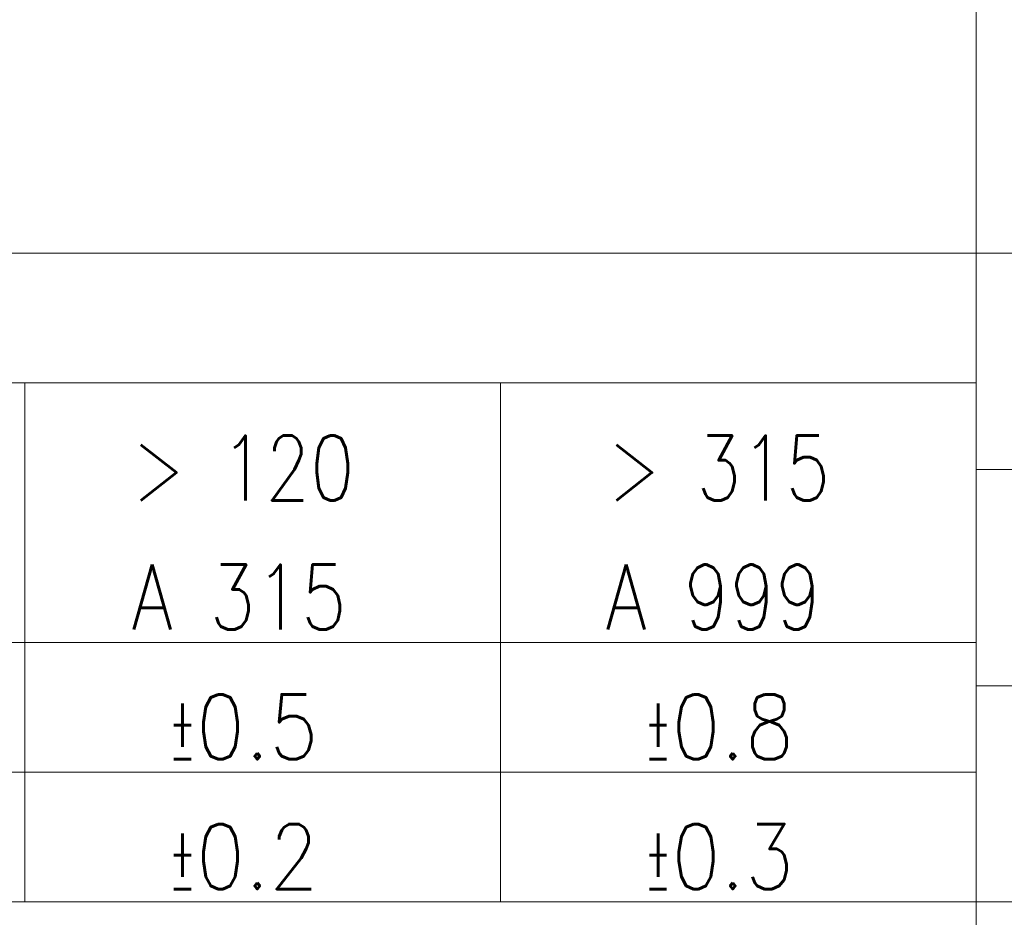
# Model space of a CAD drawing. Header units: millimetres. Extents: x 4 to 415, y -8563 to 292.
# Tile 200 of 256: x 273 to 296, y 20 to 40. Entities that reach past the tile are written whole.
import ezdxf

# ---------------------------------------------------------------- set-up
doc = ezdxf.new("R2010")
doc.units = ezdxf.units.MM
doc.layers.add('256', color=7, linetype='Continuous')
doc.styles.add('blockfont', font='simplex.shx')

msp = doc.modelspace()

# ---------------------------------------------------------------- linework, layer by layer
at = {"layer": '256', "color": 3, "linetype": 'Continuous', "lineweight": 18}
for p, q in [((295, 45), (295, 5)), ((262, 20), (273, 20)), ((273, 20), (284, 20)), ((284, 20), (295, 20)), ((295, 20), (415, 20))]:
    msp.add_line(p, q, dxfattribs=at)
at = {"layer": '256', "color": 4, "linetype": 'Continuous', "lineweight": 18}
for p, q in [((225, 35), (415, 35)), ((240, 32), (295, 32)), ((273, 32), (273, 20)), ((284, 32), (284, 20)), ((295, 30), (365, 30)), ((262, 26), (273, 26)), ((273, 26), (284, 26)), ((284, 26), (295, 26)), ((295, 25), (415, 25)), ((262, 23), (273, 23)), ((273, 23), (284, 23)), ((284, 23), (295, 23))]:
    msp.add_line(p, q, dxfattribs=at)

# ---------------------------------------------------------------- texts
at = {"layer": '256', "color": 4, "linetype": 'Continuous', "lineweight": 13, "char_height": 1.5, "attachment_point": 8, "line_spacing_factor": 0.903614, "style": 'blockfont'}
for s, insert in [('\\W0.8010;> 120', (278.0489, 29.2829)), ('\\W0.8010;> 315', (289.0489, 29.2829)), ('\\W0.8237;A 315', (277.9571, 26.2994)), ('\\W0.8255;A 999', (288.9265, 26.2994)), ('\\W0.8810;\\W0.4405;%%p\\W0.8810;0.5', (278.0611, 23.2994)), ('\\W0.8810;\\W0.4405;%%p\\W0.8810;0.8', (289.0611, 23.2994)), ('\\W0.8810;\\W0.4405;%%p\\W0.8810;0.2', (278.0611, 20.2994)), ('\\W0.8810;\\W0.4405;%%p\\W0.8810;0.3', (289.0611, 20.2994))]:
    msp.add_mtext(s, dxfattribs=dict(at, insert=insert))

doc.saveas('drawing.dxf')
